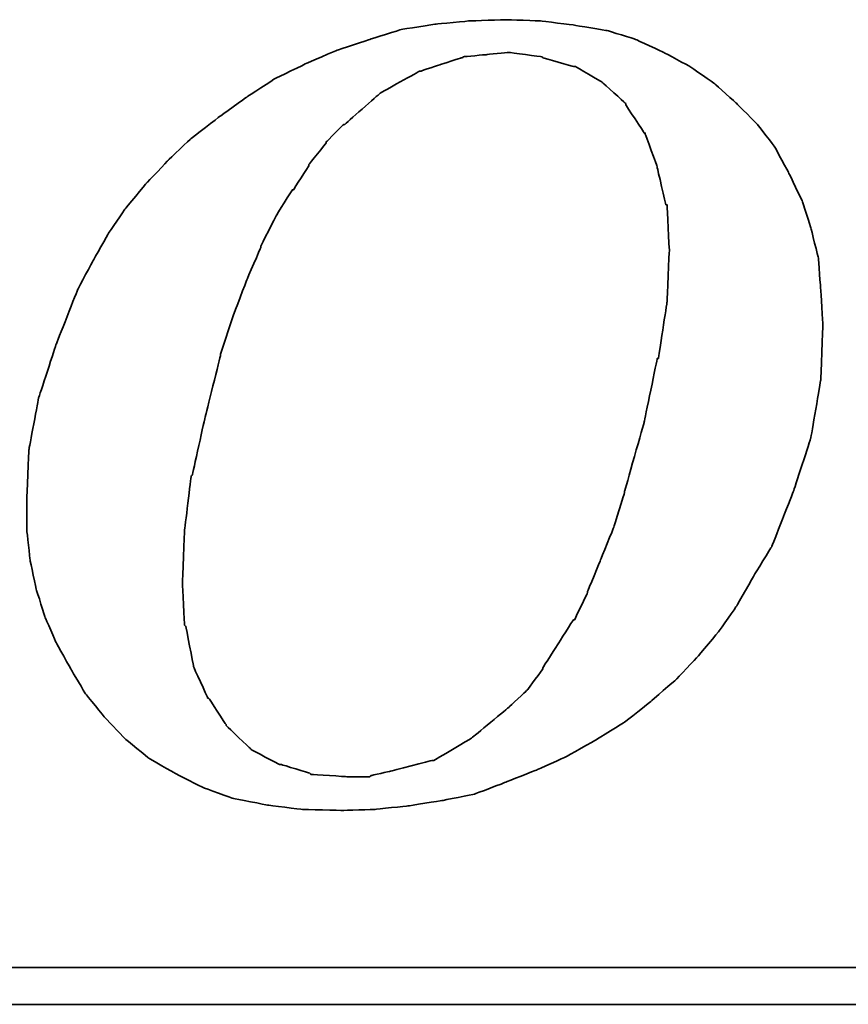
# Model space of a CAD drawing. Header units: millimetres. Extents: x 39 to 159, y 185 to 239.
# Tile 42 of 52: x 115.43 to 116.415, y 211.797 to 212.967. Entities that reach past the tile are written whole.
import ezdxf

# ---------------------------------------------------------------- set-up
doc = ezdxf.new("R2010")
doc.units = ezdxf.units.MM
doc.header["$LTSCALE"] = 0.1
doc.layers.add('DIM', color=4, linetype='CONTINUOUS')
doc.layers.add('layer 1', color=7, linetype='CONTINUOUS')

# ---------------------------------------------------------------- blocks, each defined once
blk = doc.blocks.new('TBI MOTION logo(完整正式版)')
at = {"layer": 'layer 1', "color": 22, "lineweight": 35}
for points, knots in [([(35.79625, -6.98375), (35.79625, -6.98375), (36.23125, -7.43875), (36.23125, -7.43875), (36.23125, -7.43875), (36.23125, -7.43875), (36.75625, -7.87125), (36.75625, -7.87125), (36.75625, -7.87125), (36.75625, -7.87125), (37.33125, -8.20375), (37.33125, -8.20375), (37.33125, -8.20375), (37.33125, -8.20375), (37.95625, -8.51875), (37.95625, -8.51875), (37.95625, -8.51875), (37.95625, -8.51875), (38.62625, -8.75875), (38.62625, -8.75875), (38.62625, -8.75875), (38.62625, -8.75875), (39.37125, -8.90375), (39.37125, -8.90375), (39.37125, -8.90375), (39.37125, -8.90375), (40.14125, -8.99875), (40.14125, -8.99875), (40.14125, -8.99875), (40.14125, -8.99875), (41.02625, -9.02375), (41.02625, -9.02375), (41.02625, -9.02375), (41.02625, -9.02375), (41.74625, -8.99875), (41.74625, -8.99875), (41.74625, -8.99875), (41.74625, -8.99875), (42.46625, -8.92375), (42.46625, -8.92375), (42.46625, -8.92375), (42.46625, -8.92375), (43.21125, -8.80625), (43.21125, -8.80625), (43.21125, -8.80625), (43.21125, -8.80625), (43.93125, -8.66375), (43.93125, -8.66375), (43.93125, -8.66375), (43.93125, -8.66375), (44.62625, -8.39875), (44.62625, -8.39875), (44.62625, -8.39875), (44.62625, -8.39875), (45.29625, -8.13375), (45.29625, -8.13375), (45.29625, -8.13375), (45.29625, -8.13375), (45.94625, -7.84375), (45.94625, -7.84375), (45.94625, -7.84375), (45.94625, -7.84375), (46.61625, -7.46375), (46.61625, -7.46375), (46.61625, -7.46375), (46.61625, -7.46375), (47.24125, -7.07875), (47.24125, -7.07875), (47.24125, -7.07875), (47.24125, -7.07875), (47.81625, -6.62375), (47.81625, -6.62375), (47.81625, -6.62375), (47.81625, -6.62375), (48.36875, -6.14375), (48.36875, -6.14375), (48.36875, -6.14375), (48.36875, -6.14375), (48.84625, -5.64125), (48.84625, -5.64125), (48.84625, -5.64125), (48.84625, -5.64125), (49.32625, -5.06375), (49.32625, -5.06375), (49.32625, -5.06375), (49.32625, -5.06375), (49.71125, -4.51374), (49.71125, -4.51374), (49.71125, -4.51374), (49.71125, -4.51374), (50.09625, -3.83874), (50.09625, -3.83874), (50.09625, -3.83874), (50.09625, -3.83874), (50.48125, -3.21374), (50.48125, -3.21374), (50.48125, -3.21374), (50.48125, -3.21374), (50.96125, -1.99125), (50.96125, -1.99125), (50.96125, -1.99125), (50.96125, -1.99125), (51.34375, -0.81875), (51.34375, -0.81875), (51.34375, -0.81875), (51.34375, -0.81875), (51.56125, 0.45624), (51.56125, 0.45624), (51.56125, 0.45624), (51.56125, 0.45624), (51.60625, 1.67624), (51.60625, 1.67624), (51.60625, 1.67624), (51.60625, 1.67624), (51.56125, 2.44625), (51.56125, 2.44625), (51.56125, 2.44625), (51.56125, 2.44625), (51.51125, 3.14125), (51.51125, 3.14125), (51.51125, 3.14125), (51.51125, 3.14125), (51.34375, 3.81125), (51.34375, 3.81125), (51.34375, 3.81125), (51.34375, 3.81125), (51.15125, 4.41125), (51.15125, 4.41125), (51.15125, 4.41125), (51.15125, 4.41125), (50.86125, 5.01125), (50.86125, 5.01125), (50.86125, 5.01125), (50.86125, 5.01125), (50.55125, 5.58875), (50.55125, 5.58875), (50.55125, 5.58875), (50.55125, 5.58875), (50.16625, 6.09125), (50.16625, 6.09125), (50.16625, 6.09125), (50.16625, 6.09125), (49.71125, 6.54875), (49.71125, 6.54875), (49.71125, 6.54875), (49.71125, 6.54875), (49.23125, 6.98125), (49.23125, 6.98125), (49.23125, 6.98125), (49.23125, 6.98125), (48.67875, 7.36625), (48.67875, 7.36625), (48.67875, 7.36625), (48.67875, 7.36625), (48.10375, 7.67625), (48.10375, 7.67625), (48.10375, 7.67625), (48.10375, 7.67625), (47.48125, 7.96375), (47.48125, 7.96375), (47.48125, 7.96375), (47.48125, 7.96375), (46.85625, 8.15625), (46.85625, 8.15625), (46.85625, 8.15625), (46.85625, 8.15625), (46.13625, 8.27624), (46.13625, 8.27624), (46.13625, 8.27624), (46.13625, 8.27624), (45.39125, 8.37125), (45.39125, 8.37125), (45.39125, 8.37125), (45.39125, 8.37125), (44.62625, 8.39624), (44.62625, 8.39624), (44.62625, 8.39624), (44.62625, 8.39624), (43.83625, 8.37125), (43.83625, 8.37125), (43.83625, 8.37125), (43.83625, 8.37125), (43.09125, 8.30125), (43.09125, 8.30125), (43.09125, 8.30125), (43.09125, 8.30125), (42.32125, 8.18125), (42.32125, 8.18125), (42.32125, 8.18125), (42.32125, 8.18125), (41.62875, 7.96375), (41.62875, 7.96375), (41.62875, 7.96375), (41.62875, 7.96375), (40.90625, 7.72625), (40.90625, 7.72625), (40.90625, 7.72625), (40.90625, 7.72625), (40.23624, 7.43625), (40.23624, 7.43625), (40.23624, 7.43625), (40.23624, 7.43625), (39.54124, 7.10125), (39.54124, 7.10125), (39.54124, 7.10125), (39.54124, 7.10125), (38.91625, 6.69125), (38.91625, 6.69125), (38.91625, 6.69125), (38.91625, 6.69125), (38.31625, 6.26125), (38.31625, 6.26125), (38.31625, 6.26125), (38.31625, 6.26125), (37.69125, 5.78125), (37.69125, 5.78125), (37.69125, 5.78125), (37.69125, 5.78125), (37.18625, 5.30125), (37.18625, 5.30125), (37.18625, 5.30125), (37.18625, 5.30125), (36.70625, 4.79624), (36.70625, 4.79624), (36.70625, 4.79624), (36.70625, 4.79624), (36.23125, 4.22125), (36.23125, 4.22125), (36.23125, 4.22125), (36.23125, 4.22125), (35.87124, 3.69375), (35.87124, 3.69375), (35.87124, 3.69375), (35.87124, 3.69375), (35.53125, 3.09125), (35.53125, 3.09125), (35.53125, 3.09125), (35.53125, 3.09125), (35.19875, 2.47125), (35.19875, 2.47125), (35.19875, 2.47125), (35.19875, 2.47125), (34.71625, 1.24625), (34.71625, 1.24625), (34.71625, 1.24625), (34.71625, 1.24625), (34.33125, 0.06874), (34.33125, 0.06874), (34.33125, 0.06874), (34.33125, 0.06874), (34.11625, -1.07875), (34.11625, -1.07875), (34.11625, -1.07875), (34.11625, -1.07875), (34.07125, -2.15875), (34.07125, -2.15875), (34.07125, -2.15875), (34.07125, -2.15875), (34.07125, -2.85375), (34.07125, -2.85375), (34.07125, -2.85375), (34.07125, -2.85375), (34.14125, -3.50375), (34.14125, -3.50375), (34.14125, -3.50375), (34.14125, -3.50375), (34.28625, -4.17375), (34.28625, -4.17375), (34.28625, -4.17375), (34.28625, -4.17375), (34.47625, -4.77624), (34.47625, -4.77624), (34.47625, -4.77624), (34.47625, -4.77624), (34.71625, -5.32625), (34.71625, -5.32625), (34.71625, -5.32625), (34.71625, -5.32625), (35.05375, -5.92875), (35.05375, -5.92875), (35.05375, -5.92875), (35.05375, -5.92875), (35.36375, -6.45375), (35.36375, -6.45375), (35.36375, -6.45375), (35.36375, -6.45375), (35.79625, -6.98375), (35.79625, -6.98375)], [0, 0, 0, 0, 0.01388889, 0.01388889, 0.01388889, 0.0138889, 0.02777778, 0.02777778, 0.02777778, 0.02777779, 0.04166667, 0.04166667, 0.04166667, 0.04166668, 0.05555556, 0.05555556, 0.05555556, 0.05555557, 0.06944444, 0.06944444, 0.06944444, 0.06944445, 0.08333333, 0.08333333, 0.08333333, 0.08333334, 0.09722222, 0.09722222, 0.09722222, 0.09722223, 0.11111111, 0.11111111, 0.11111111, 0.11111112, 0.125, 0.125, 0.125, 0.12500001, 0.13888889, 0.13888889, 0.13888889, 0.1388889, 0.15277778, 0.15277778, 0.15277778, 0.15277779, 0.16666667, 0.16666667, 0.16666667, 0.16666668, 0.18055556, 0.18055556, 0.18055556, 0.18055557, 0.19444444, 0.19444444, 0.19444444, 0.19444445, 0.20833333, 0.20833333, 0.20833333, 0.20833334, 0.22222222, 0.22222222, 0.22222222, 0.22222223, 0.23611111, 0.23611111, 0.23611111, 0.23611112, 0.25, 0.25, 0.25, 0.25000001, 0.26388889, 0.26388889, 0.26388889, 0.2638889, 0.27777778, 0.27777778, 0.27777778, 0.27777779, 0.29166667, 0.29166667, 0.29166667, 0.29166668, 0.30555556, 0.30555556, 0.30555556, 0.30555557, 0.31944444, 0.31944444, 0.31944444, 0.31944445, 0.33333333, 0.33333333, 0.33333333, 0.33333334, 0.34722222, 0.34722222, 0.34722222, 0.34722223, 0.36111111, 0.36111111, 0.36111111, 0.36111112, 0.375, 0.375, 0.375, 0.37500001, 0.38888889, 0.38888889, 0.38888889, 0.3888889, 0.40277778, 0.40277778, 0.40277778, 0.40277779, 0.41666667, 0.41666667, 0.41666667, 0.41666668, 0.43055556, 0.43055556, 0.43055556, 0.43055557, 0.44444444, 0.44444444, 0.44444444, 0.44444445, 0.45833333, 0.45833333, 0.45833333, 0.45833334, 0.47222222, 0.47222222, 0.47222222, 0.47222223, 0.48611111, 0.48611111, 0.48611111, 0.48611112, 0.5, 0.5, 0.5, 0.50000001, 0.51388889, 0.51388889, 0.51388889, 0.5138889, 0.52777778, 0.52777778, 0.52777778, 0.52777779, 0.54166667, 0.54166667, 0.54166667, 0.54166668, 0.55555556, 0.55555556, 0.55555556, 0.55555557, 0.56944444, 0.56944444, 0.56944444, 0.56944445, 0.58333333, 0.58333333, 0.58333333, 0.58333334, 0.59722222, 0.59722222, 0.59722222, 0.59722223, 0.61111111, 0.61111111, 0.61111111, 0.61111112, 0.625, 0.625, 0.625, 0.62500001, 0.63888889, 0.63888889, 0.63888889, 0.6388889, 0.65277778, 0.65277778, 0.65277778, 0.65277779, 0.66666667, 0.66666667, 0.66666667, 0.66666668, 0.68055556, 0.68055556, 0.68055556, 0.68055557, 0.69444444, 0.69444444, 0.69444444, 0.69444445, 0.70833333, 0.70833333, 0.70833333, 0.70833334, 0.72222222, 0.72222222, 0.72222222, 0.72222223, 0.73611111, 0.73611111, 0.73611111, 0.73611112, 0.75, 0.75, 0.75, 0.75000001, 0.76388889, 0.76388889, 0.76388889, 0.7638889, 0.77777778, 0.77777778, 0.77777778, 0.77777779, 0.79166667, 0.79166667, 0.79166667, 0.79166668, 0.80555556, 0.80555556, 0.80555556, 0.80555557, 0.81944444, 0.81944444, 0.81944444, 0.81944445, 0.83333333, 0.83333333, 0.83333333, 0.83333334, 0.84722222, 0.84722222, 0.84722222, 0.84722223, 0.86111111, 0.86111111, 0.86111111, 0.86111112, 0.875, 0.875, 0.875, 0.87500001, 0.88888889, 0.88888889, 0.88888889, 0.8888889, 0.90277778, 0.90277778, 0.90277778, 0.90277779, 0.91666667, 0.91666667, 0.91666667, 0.91666668, 0.93055556, 0.93055556, 0.93055556, 0.93055557, 0.94444444, 0.94444444, 0.94444444, 0.94444445, 0.95833333, 0.95833333, 0.95833333, 0.95833334, 0.97222222, 0.97222222, 0.97222222, 0.97222223, 0.98611111, 0.98611111, 0.98611111, 0.98611112, 1, 1, 1, 1]), ([(38.33875, 1.03124), (38.33875, 1.03124), (38.62625, 1.89625), (38.62625, 1.89625), (38.62625, 1.89625), (38.62625, 1.89625), (38.91625, 2.66375), (38.91625, 2.66375), (38.91625, 2.66375), (38.91625, 2.66375), (39.22625, 3.38125), (39.22625, 3.38125), (39.22625, 3.38125), (39.22625, 3.38125), (39.22625, 3.40624), (39.22625, 3.40624), (39.22625, 3.40624), (39.22625, 3.40624), (39.56124, 4.07624), (39.56124, 4.07624), (39.56124, 4.07624), (39.56124, 4.07624), (39.92125, 4.65125), (39.92125, 4.65125), (39.92125, 4.65125), (39.92125, 4.65125), (39.94625, 4.65125), (39.94625, 4.65125), (39.94625, 4.65125), (39.94625, 4.65125), (40.28125, 5.17875), (40.28125, 5.17875), (40.28125, 5.17875), (40.28125, 5.17875), (40.28125, 5.20375), (40.28125, 5.20375), (40.28125, 5.20375), (40.28125, 5.20375), (40.66875, 5.68625), (40.66875, 5.68625), (40.66875, 5.68625), (40.66875, 5.68625), (40.66875, 5.70625), (40.66875, 5.70625), (40.66875, 5.70625), (40.66875, 5.70625), (41.05124, 6.09125), (41.05124, 6.09125), (41.05124, 6.09125), (41.05124, 6.09125), (41.07625, 6.09125), (41.07625, 6.09125), (41.07625, 6.09125), (41.07625, 6.09125), (41.84125, 6.76625), (41.84125, 6.76625), (41.84125, 6.76625), (41.84125, 6.76625), (41.86625, 6.78625), (41.86625, 6.78625), (41.86625, 6.78625), (41.86625, 6.78625), (42.73125, 7.26624), (42.73125, 7.26624), (42.73125, 7.26624), (42.73125, 7.26624), (42.75625, 7.26624), (42.75625, 7.26624), (42.75625, 7.26624), (42.75625, 7.26624), (43.18625, 7.41125), (43.18625, 7.41125), (43.18625, 7.41125), (43.18625, 7.41125), (43.64125, 7.55625), (43.64125, 7.55625), (43.64125, 7.55625), (43.64125, 7.55625), (43.66625, 7.55625), (43.66625, 7.55625), (43.66625, 7.55625), (43.66625, 7.55625), (43.69125, 7.58124), (43.69125, 7.58124), (43.69125, 7.58124), (43.69125, 7.58124), (44.19125, 7.62625), (44.19125, 7.62625), (44.19125, 7.62625), (44.19125, 7.62625), (44.67125, 7.67625), (44.67125, 7.67625), (44.67125, 7.67625), (44.67125, 7.67625), (44.69625, 7.67625), (44.69625, 7.67625), (44.69625, 7.67625), (44.69625, 7.67625), (45.41875, 7.58124), (45.41875, 7.58124), (45.41875, 7.58124), (45.41875, 7.58124), (45.44125, 7.55625), (45.44125, 7.55625), (45.44125, 7.55625), (45.44125, 7.55625), (46.11125, 7.36625), (46.11125, 7.36625), (46.11125, 7.36625), (46.11125, 7.36625), (46.13625, 7.36625), (46.13625, 7.36625), (46.13625, 7.36625), (46.13625, 7.36625), (46.15875, 7.36625), (46.15875, 7.36625), (46.15875, 7.36625), (46.15875, 7.36625), (46.73625, 7.02624), (46.73625, 7.02624), (46.73625, 7.02624), (46.73625, 7.02624), (46.76125, 7.00624), (46.76125, 7.00624), (46.76125, 7.00624), (46.76125, 7.00624), (47.24125, 6.57124), (47.24125, 6.57124), (47.24125, 6.57124), (47.24125, 6.57124), (47.26625, 6.54875), (47.26625, 6.54875), (47.26625, 6.54875), (47.26625, 6.54875), (47.26625, 6.52375), (47.26625, 6.52375), (47.26625, 6.52375), (47.26625, 6.52375), (47.67375, 5.89875), (47.67375, 5.89875), (47.67375, 5.89875), (47.67375, 5.89875), (47.69625, 5.89875), (47.69625, 5.89875), (47.69625, 5.89875), (47.69625, 5.89875), (47.69625, 5.87625), (47.69625, 5.87625), (47.69625, 5.87625), (47.69625, 5.87625), (47.96125, 5.15625), (47.96125, 5.15625), (47.96125, 5.15625), (47.96125, 5.15625), (47.96125, 5.13125), (47.96125, 5.13125), (47.96125, 5.13125), (47.96125, 5.13125), (48.15125, 4.31875), (48.15125, 4.31875), (48.15125, 4.31875), (48.15125, 4.31875), (48.17625, 4.31875), (48.17625, 4.31875), (48.17625, 4.31875), (48.17625, 4.31875), (48.17625, 4.29125), (48.17625, 4.29125), (48.17625, 4.29125), (48.17625, 4.29125), (48.22625, 3.33125), (48.22625, 3.33125), (48.22625, 3.33125), (48.22625, 3.33125), (48.22625, 3.30875), (48.22625, 3.30875), (48.22625, 3.30875), (48.22625, 3.30875), (48.17625, 2.20624), (48.17625, 2.20624), (48.17625, 2.20624), (48.17625, 2.20624), (48.17625, 2.18124), (48.17625, 2.18124), (48.17625, 2.18124), (48.17625, 2.18124), (47.98375, 0.93624), (47.98375, 0.93624), (47.98375, 0.93624), (47.98375, 0.93624), (47.96125, 0.93624), (47.96125, 0.93624), (47.96125, 0.93624), (47.96125, 0.93624), (47.67375, -0.45874), (47.67375, -0.45874), (47.67375, -0.45874), (47.67375, -0.45874), (47.24125, -1.99125), (47.24125, -1.99125), (47.24125, -1.99125), (47.24125, -1.99125), (47.24125, -2.01874), (47.24125, -2.01874), (47.24125, -2.01874), (47.24125, -2.01874), (47.00125, -2.78375), (47.00125, -2.78375), (47.00125, -2.78375), (47.00125, -2.78375), (46.71125, -3.50375), (46.71125, -3.50375), (46.71125, -3.50375), (46.71125, -3.50375), (46.42625, -4.19875), (46.42625, -4.19875), (46.42625, -4.19875), (46.42625, -4.19875), (46.42625, -4.22375), (46.42625, -4.22375), (46.42625, -4.22375), (46.42625, -4.22375), (46.13625, -4.82374), (46.13625, -4.82374), (46.13625, -4.82374), (46.13625, -4.82374), (46.11125, -4.82374), (46.11125, -4.82374), (46.11125, -4.82374), (46.11125, -4.82374), (45.77625, -5.35125), (45.77625, -5.35125), (45.77625, -5.35125), (45.77625, -5.35125), (45.44125, -5.87875), (45.44125, -5.87875), (45.44125, -5.87875), (45.44125, -5.87875), (45.44125, -5.90375), (45.44125, -5.90375), (45.44125, -5.90375), (45.44125, -5.90375), (45.10625, -6.35875), (45.10625, -6.35875), (45.10625, -6.35875), (45.10625, -6.35875), (45.08125, -6.38375), (45.08125, -6.38375), (45.08125, -6.38375), (45.08125, -6.38375), (44.69625, -6.74375), (44.69625, -6.74375), (44.69625, -6.74375), (44.69625, -6.74375), (43.88375, -7.41625), (43.88375, -7.41625), (43.88375, -7.41625), (43.88375, -7.41625), (43.85625, -7.43875), (43.85625, -7.43875), (43.85625, -7.43875), (43.85625, -7.43875), (43.04125, -7.91875), (43.04125, -7.91875), (43.04125, -7.91875), (43.04125, -7.91875), (43.01625, -7.91875), (43.01625, -7.91875), (43.01625, -7.91875), (43.01625, -7.91875), (42.99625, -7.91875), (42.99625, -7.91875), (42.99625, -7.91875), (42.99625, -7.91875), (42.08125, -8.15875), (42.08125, -8.15875), (42.08125, -8.15875), (42.08125, -8.15875), (41.65125, -8.25625), (41.65125, -8.25625), (41.65125, -8.25625), (41.65125, -8.25625), (41.62875, -8.27875), (41.62875, -8.27875), (41.62875, -8.27875), (41.62875, -8.27875), (41.60125, -8.27875), (41.60125, -8.27875), (41.60125, -8.27875), (41.60125, -8.27875), (41.12125, -8.27875), (41.12125, -8.27875), (41.12125, -8.27875), (41.12125, -8.27875), (40.35624, -8.23125), (40.35624, -8.23125), (40.35624, -8.23125), (40.35624, -8.23125), (40.33125, -8.23125), (40.33125, -8.23125), (40.33125, -8.23125), (40.33125, -8.23125), (40.30625, -8.20375), (40.30625, -8.20375), (40.30625, -8.20375), (40.30625, -8.20375), (39.68375, -8.01375), (39.68375, -8.01375), (39.68375, -8.01375), (39.68375, -8.01375), (39.66124, -8.01375), (39.66124, -8.01375), (39.66124, -8.01375), (39.66124, -8.01375), (39.63625, -8.01375), (39.63625, -8.01375), (39.63625, -8.01375), (39.63625, -8.01375), (39.01125, -7.67875), (39.01125, -7.67875), (39.01125, -7.67875), (39.01125, -7.67875), (38.98875, -7.65375), (38.98875, -7.65375), (38.98875, -7.65375), (38.98875, -7.65375), (38.48625, -7.17375), (38.48625, -7.17375), (38.48625, -7.17375), (38.48625, -7.17375), (38.45875, -7.14875), (38.45875, -7.14875), (38.45875, -7.14875), (38.45875, -7.14875), (38.45875, -7.12875), (38.45875, -7.12875), (38.45875, -7.12875), (38.45875, -7.12875), (38.07625, -6.54875), (38.07625, -6.54875), (38.07625, -6.54875), (38.07625, -6.54875), (38.05125, -6.54875), (38.05125, -6.54875), (38.05125, -6.54875), (38.05125, -6.54875), (38.05125, -6.52875), (38.05125, -6.52875), (38.05125, -6.52875), (38.05125, -6.52875), (37.74125, -5.85375), (37.74125, -5.85375), (37.74125, -5.85375), (37.74125, -5.85375), (37.74125, -5.82875), (37.74125, -5.82875), (37.74125, -5.82875), (37.74125, -5.82875), (37.57375, -4.96875), (37.57375, -4.96875), (37.57375, -4.96875), (37.57375, -4.96875), (37.54625, -4.94375), (37.54625, -4.94375), (37.54625, -4.94375), (37.54625, -4.94375), (37.50125, -4.03375), (37.50125, -4.03375), (37.50125, -4.03375), (37.50125, -4.03375), (37.50125, -4.00875), (37.50125, -4.00875), (37.50125, -4.00875), (37.50125, -4.00875), (37.54625, -2.85375), (37.54625, -2.85375), (37.54625, -2.85375), (37.54625, -2.85375), (37.69125, -1.65875), (37.69125, -1.65875), (37.69125, -1.65875), (37.69125, -1.65875), (37.71624, -1.63375), (37.71624, -1.63375), (37.71624, -1.63375), (37.71624, -1.63375), (38.00375, -0.33875), (38.00375, -0.33875), (38.00375, -0.33875), (38.00375, -0.33875), (38.33875, 1.00624), (38.33875, 1.00624), (38.33875, 1.00624), (38.33875, 1.00624), (38.33875, 1.03124), (38.33875, 1.03124)], [0, 0, 0, 0, 0.01010101, 0.01010101, 0.01010101, 0.01010102, 0.02020202, 0.02020202, 0.02020202, 0.02020203, 0.03030303, 0.03030303, 0.03030303, 0.03030304, 0.04040404, 0.04040404, 0.04040404, 0.04040405, 0.05050505, 0.05050505, 0.05050505, 0.05050506, 0.06060606, 0.06060606, 0.06060606, 0.06060607, 0.07070707, 0.07070707, 0.07070707, 0.07070708, 0.08080808, 0.08080808, 0.08080808, 0.08080809, 0.09090909, 0.09090909, 0.09090909, 0.0909091, 0.1010101, 0.1010101, 0.1010101, 0.10101011, 0.11111111, 0.11111111, 0.11111111, 0.11111112, 0.12121212, 0.12121212, 0.12121212, 0.12121213, 0.13131313, 0.13131313, 0.13131313, 0.13131314, 0.14141414, 0.14141414, 0.14141414, 0.14141415, 0.15151515, 0.15151515, 0.15151515, 0.15151516, 0.16161616, 0.16161616, 0.16161616, 0.16161617, 0.17171717, 0.17171717, 0.17171717, 0.17171718, 0.18181818, 0.18181818, 0.18181818, 0.18181819, 0.19191919, 0.19191919, 0.19191919, 0.1919192, 0.2020202, 0.2020202, 0.2020202, 0.20202021, 0.21212121, 0.21212121, 0.21212121, 0.21212122, 0.22222222, 0.22222222, 0.22222222, 0.22222223, 0.23232323, 0.23232323, 0.23232323, 0.23232324, 0.24242424, 0.24242424, 0.24242424, 0.24242425, 0.25252525, 0.25252525, 0.25252525, 0.25252526, 0.26262626, 0.26262626, 0.26262626, 0.26262627, 0.27272727, 0.27272727, 0.27272727, 0.27272728, 0.28282828, 0.28282828, 0.28282828, 0.28282829, 0.29292929, 0.29292929, 0.29292929, 0.2929293, 0.3030303, 0.3030303, 0.3030303, 0.30303031, 0.31313131, 0.31313131, 0.31313131, 0.31313132, 0.32323232, 0.32323232, 0.32323232, 0.32323233, 0.33333333, 0.33333333, 0.33333333, 0.33333334, 0.34343434, 0.34343434, 0.34343434, 0.34343435, 0.35353535, 0.35353535, 0.35353535, 0.35353536, 0.36363636, 0.36363636, 0.36363636, 0.36363637, 0.37373737, 0.37373737, 0.37373737, 0.37373738, 0.38383838, 0.38383838, 0.38383838, 0.38383839, 0.39393939, 0.39393939, 0.39393939, 0.3939394, 0.4040404, 0.4040404, 0.4040404, 0.40404041, 0.41414141, 0.41414141, 0.41414141, 0.41414142, 0.42424242, 0.42424242, 0.42424242, 0.42424243, 0.43434343, 0.43434343, 0.43434343, 0.43434344, 0.44444444, 0.44444444, 0.44444444, 0.44444445, 0.45454545, 0.45454545, 0.45454545, 0.45454546, 0.46464646, 0.46464646, 0.46464646, 0.46464647, 0.47474747, 0.47474747, 0.47474747, 0.47474748, 0.48484848, 0.48484848, 0.48484848, 0.48484849, 0.49494949, 0.49494949, 0.49494949, 0.4949495, 0.50505051, 0.50505051, 0.50505051, 0.50505052, 0.51515152, 0.51515152, 0.51515152, 0.51515153, 0.52525253, 0.52525253, 0.52525253, 0.52525254, 0.53535354, 0.53535354, 0.53535354, 0.53535355, 0.54545455, 0.54545455, 0.54545455, 0.54545456, 0.55555556, 0.55555556, 0.55555556, 0.55555557, 0.56565657, 0.56565657, 0.56565657, 0.56565658, 0.57575758, 0.57575758, 0.57575758, 0.57575759, 0.58585859, 0.58585859, 0.58585859, 0.5858586, 0.5959596, 0.5959596, 0.5959596, 0.59595961, 0.60606061, 0.60606061, 0.60606061, 0.60606062, 0.61616162, 0.61616162, 0.61616162, 0.61616163, 0.62626263, 0.62626263, 0.62626263, 0.62626264, 0.63636364, 0.63636364, 0.63636364, 0.63636365, 0.64646465, 0.64646465, 0.64646465, 0.64646466, 0.65656566, 0.65656566, 0.65656566, 0.65656567, 0.66666667, 0.66666667, 0.66666667, 0.66666668, 0.67676768, 0.67676768, 0.67676768, 0.67676769, 0.68686869, 0.68686869, 0.68686869, 0.6868687, 0.6969697, 0.6969697, 0.6969697, 0.69696971, 0.70707071, 0.70707071, 0.70707071, 0.70707072, 0.71717172, 0.71717172, 0.71717172, 0.71717173, 0.72727273, 0.72727273, 0.72727273, 0.72727274, 0.73737374, 0.73737374, 0.73737374, 0.73737375, 0.74747475, 0.74747475, 0.74747475, 0.74747476, 0.75757576, 0.75757576, 0.75757576, 0.75757577, 0.76767677, 0.76767677, 0.76767677, 0.76767678, 0.77777778, 0.77777778, 0.77777778, 0.77777779, 0.78787879, 0.78787879, 0.78787879, 0.7878788, 0.7979798, 0.7979798, 0.7979798, 0.79797981, 0.80808081, 0.80808081, 0.80808081, 0.80808082, 0.81818182, 0.81818182, 0.81818182, 0.81818183, 0.82828283, 0.82828283, 0.82828283, 0.82828284, 0.83838384, 0.83838384, 0.83838384, 0.83838385, 0.84848485, 0.84848485, 0.84848485, 0.84848486, 0.85858586, 0.85858586, 0.85858586, 0.85858587, 0.86868687, 0.86868687, 0.86868687, 0.86868688, 0.87878788, 0.87878788, 0.87878788, 0.87878789, 0.88888889, 0.88888889, 0.88888889, 0.8888889, 0.8989899, 0.8989899, 0.8989899, 0.89898991, 0.90909091, 0.90909091, 0.90909091, 0.90909092, 0.91919192, 0.91919192, 0.91919192, 0.91919193, 0.92929293, 0.92929293, 0.92929293, 0.92929294, 0.93939394, 0.93939394, 0.93939394, 0.93939395, 0.94949495, 0.94949495, 0.94949495, 0.94949496, 0.95959596, 0.95959596, 0.95959596, 0.95959597, 0.96969697, 0.96969697, 0.96969697, 0.96969698, 0.97979798, 0.97979798, 0.97979798, 0.97979799, 0.98989899, 0.98989899, 0.98989899, 0.989899, 1, 1, 1, 1]), ([(75.90875, -9.47875), (75.90875, -9.47875), (75.90875, -12.28625), (75.90875, -12.28625), (75.90875, -12.28625), (75.90875, -12.28625), (75.90875, -12.47875), (75.90875, -12.47875), (75.90875, -12.47875), (75.90875, -12.47875), (75.71625, -12.47875), (75.71625, -12.47875), (75.71625, -12.47875), (75.71625, -12.47875), (-88.32875, -12.47875), (-88.32875, -12.47875), (-88.32875, -12.47875), (-88.32875, -12.47875), (-88.32875, -13.29375), (-88.32875, -13.29375), (-88.32875, -13.29375), (-88.32875, -13.29375), (82.89125, -13.29375), (82.89125, -13.29375), (82.89125, -13.29375), (82.89125, -13.29375), (75.90875, -9.47875), (75.90875, -9.47875)], [0, 0, 0, 0, 0.14285714, 0.14285714, 0.14285714, 0.14285715, 0.28571429, 0.28571429, 0.28571429, 0.2857143, 0.42857143, 0.42857143, 0.42857143, 0.42857144, 0.57142857, 0.57142857, 0.57142857, 0.57142858, 0.71428571, 0.71428571, 0.71428571, 0.71428572, 0.85714286, 0.85714286, 0.85714286, 0.85714287, 1, 1, 1, 1])]:
    blk.add_open_spline(points, degree=3, knots=knots, dxfattribs=at)

msp = doc.modelspace()

# ---------------------------------------------------------------- block references
at = {"layer": 'DIM', "color": 0, "xscale": 0.0539424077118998, "yscale": 0.0539424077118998, "zscale": 0.0539424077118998}
msp.add_blockref('TBI MOTION logo(完整正式版)', (113.6008, 212.5138), dxfattribs=at)

doc.saveas('drawing.dxf')
